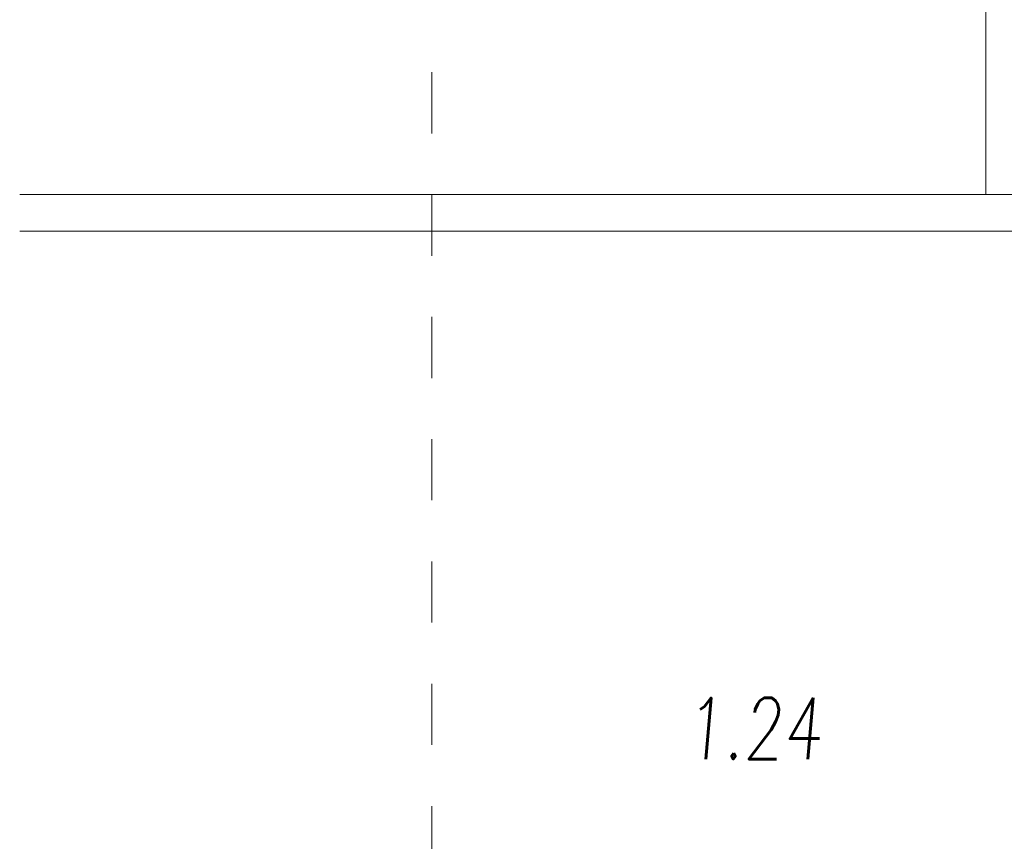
# Model space of a CAD drawing. Header units: millimetres. Extents: x 213386 to 459888, y 74252 to 208052.
# Tile 105 of 256: x 373977 to 378002, y 159488 to 162847. Entities that reach past the tile are written whole.
import ezdxf

# ---------------------------------------------------------------- set-up
doc = ezdxf.new("R2010")
doc.units = ezdxf.units.MM
doc.linetypes.add('ČERCHOVANÁ', pattern=[25.4, 12.7, -6.35, 0, -6.35])
doc.linetypes.add('ČÁRKOVANÁ01-01', pattern=[2, 1, -1])
for name, color, linetype, lineweight in [('NOVÁ TENKÁ', 255, 'Continuous', 0), ('NOVÁ TLUSTÁ', 255, 'Continuous', 0), ('OSY', 255, 'Continuous', 0), ('POPIS2', 255, 'Continuous', 0)]:
    doc.layers.add(name, color=color, linetype=linetype, lineweight=lineweight)
doc.styles.add('CS-ROMANS', font='romans.shx', dxfattribs={"width": 0.75, "oblique": 5})

msp = doc.modelspace()

# ---------------------------------------------------------------- linework, layer by layer
at = {"layer": 'NOVÁ TENKÁ', "linetype": 'ČÁRKOVANÁ01-01', "ltscale": 250}
msp.add_lwpolyline([(399176.638, 166097.154), (379726.638, 166097.154), (379726.638, 166132.154), (375661.638, 166132.154), (375661.638, 148532.154), (379726.638, 148532.154), (379726.638, 148567.154), (392926.638, 148567.154), (392926.638, 148532.154), (396991.638, 148532.154), (396991.638, 152462.154), (398676.638, 152462.154), (398676.638, 152232.154), (399176.638, 152232.154)], dxfattribs=at)
at = {"layer": 'NOVÁ TLUSTÁ', "ltscale": 5}
for p, q in [((373976.638, 162132.154), (377926.638, 162132.154)), ((373976.638, 161982.154), (379826.638, 161982.154))]:
    msp.add_line(p, q, dxfattribs=at)
msp.add_lwpolyline([(380076.638, 163732.154), (377926.638, 163732.154), (377926.638, 162132.154)], dxfattribs=at)
at = {"layer": 'OSY', "linetype": 'ČERCHOVANÁ', "ltscale": 25}
msp.add_line((385176.638, 162132.154), (372424.222, 162132.154), dxfattribs=at)

# ---------------------------------------------------------------- texts
at = {"layer": 'POPIS2', "ltscale": 15, "style": 'CS-ROMANS', "oblique": 5, "width": 0.75}
msp.add_text('1.24', height=250, dxfattribs=at).set_placement((376692.543, 159824.525))

doc.saveas('drawing.dxf')
